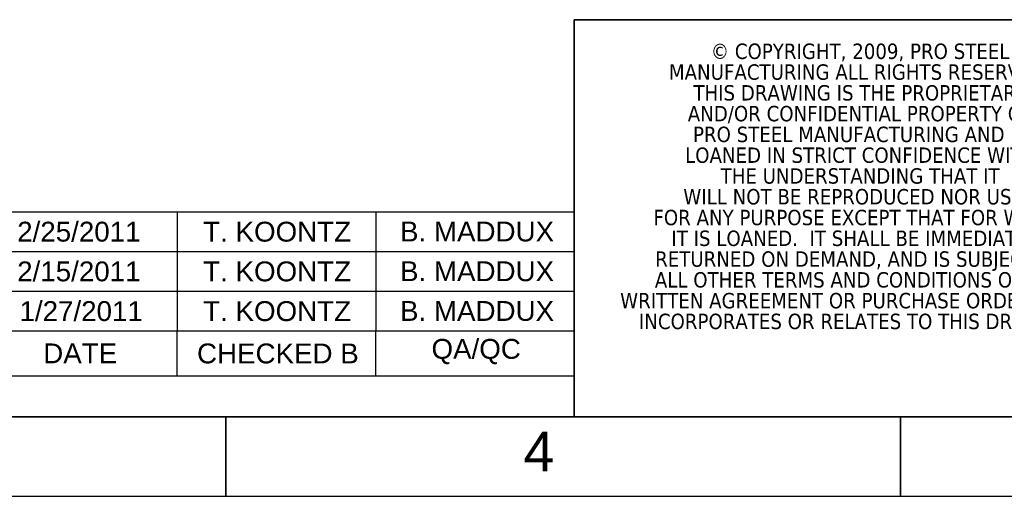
# Paper-space layout 'SHEET_1' of a CAD drawing. Header units: inches. Extents: x 4 to 540, y 12 to 340.
# Tile 49 of 118: x 251 to 350, y 12 to 60. Entities that reach past the tile are written whole.
import ezdxf
from ezdxf.enums import TextEntityAlignment as Align

# ---------------------------------------------------------------- set-up
doc = ezdxf.new("R2010")
doc.units = ezdxf.units.IN
doc.header["$LTSCALE"] = 16
doc.header["$MEASUREMENT"] = 0
doc.layers.get('0').update_dxf_attribs({"lineweight": 25})
doc.layers.get('DEFPOINTS').update_dxf_attribs({"lineweight": 25})
for name, color, linetype, lineweight in [('BORDER', 7, 'Continuous', 25), ('BORDER_TEXT', 7, 'Continuous', 25), ('Title (ANSI)', 7, 'Continuous', 50)]:
    doc.layers.add(name, color=color, linetype=linetype, lineweight=lineweight)
doc.styles.add('Current-ANSI', font='arial.ttf')
doc.styles.add('Note Text (ANSI)', font='tahoma.ttf')
doc.styles.add('Text Style148', font='tahoma.ttf')
doc.styles.add('Text Style149', font='tahoma.ttf')
doc.styles.add('Text Style153', font='arial.ttf')
doc.styles.add('Text Style190', font='tahoma.ttf', dxfattribs={"width": 0.9})
doc.styles.add('Text Style193', font='tahoma.ttf', dxfattribs={"width": 0.866606})

# ---------------------------------------------------------------- blocks, each defined once
blk = doc.blocks.new('Borders ProEnergy ANSI-D')
at = {"layer": 'BORDER', "lineweight": 35}
for p, q in [((33.25, 1.25), (0.75, 1.25)), ((17, 1.25), (17, 0.75)), ((21.25, 0.75), (21.25, 1.25))]:
    blk.add_line(p, q, dxfattribs=at)
at = {"layer": 'BORDER'}
blk.add_line((17, 0.75), (17, 1.25), dxfattribs=at)
at = {"layer": 'DEFPOINTS'}
blk.add_line((0.25, 0.75), (33.75, 0.75), dxfattribs=at)
at = {"layer": 'BORDER_TEXT', "style": 'Text Style153'}
blk.add_text('4', height=0.25, dxfattribs=at).set_placement((18.875, 0.90625))
blk = doc.blocks.new('Title Blocks PROSERVICES')
at = {"layer": 'BORDER', "lineweight": 35}
for p, q in [((5, 7.45), (-1.3056, 7.45)), ((-1.3056, 7.45), (-1.3056, 4.95)), ((-1.3056, 4.95), (5, 4.95))]:
    blk.add_line(p, q, dxfattribs=at)
at = {"layer": 'BORDER_TEXT', "insert": (0.4952, 7.2998), "char_height": 0.12, "attachment_point": 2, "line_spacing_factor": 0.808895, "style": 'Note Text (ANSI)'}
blk.add_mtext('\\fTahoma|b0|i0;\\H0.0970;© COPYRIGHT, 2009, PRO STEEL \\PMANUFACTURING ALL RIGHTS RESERVED. \\PTHIS DRAWING IS THE PROPRIETARY\\PAND/OR CONFIDENTIAL PROPERTY OF \\PPRO STEEL MANUFACTURING AND IS\\PLOANED IN STRICT CONFIDENCE WITH \\PTHE UNDERSTANDING THAT IT\\PWILL NOT BE REPRODUCED NOR USED \\PFOR ANY PURPOSE EXCEPT THAT FOR WHICH \\PIT IS LOANED.  IT SHALL BE IMMEDIATELY \\PRETURNED ON DEMAND, AND IS SUBJECT TO \\PALL OTHER TERMS AND CONDITIONS OF ANY \\PWRITTEN AGREEMENT OR PURCHASE ORDER WHICH\\PINCORPORATES OR RELATES TO THIS DRAWING.\\fTahoma|b0|i0;\\H0.0900;\\P\\fTahoma|b0|i0;\\H0.1200; ', dxfattribs=at)
at = {"layer": 'Title (ANSI)'}
for tag, p, height, style in [('CREATION_DATE_001', (6.761, 7.1322), 0.125, 'Text Style149'), ('AUTHOR_001', (5.0235, 7.1076), 0.125, 'Text Style149'), ('CHECKED_DATE_001', (6.7709, 6.7572), 0.125, 'Text Style149'), ('CHECKED_BY_001', (5.03, 6.7326), 0.125, 'Text Style149'), ('TITLE_001', (7.7689, 6.471), 0.18, 'Text Style148'), ('ENG_APPROVED_BY_001', (5.0173, 6.3576), 0.125, 'Text Style149'), ('ENG_APPROVAL_DATE_001', (6.7673, 6.3822), 0.125, 'Text Style149'), ('SUBJECT_001', (7.7586, 5.7965), 0.18, 'Text Style148'), ('PROJECT_001', (5.0323, 5.6529), 0.12, 'Note Text (ANSI)'), ('Sheet_Size_001', (7.9108, 5.285), 0.18, 'Text Style148'), ('Sheet_Revision_001', (12.4523, 5.3112), 0.125, 'Text Style149'), ('COMPANY_001', (5.0289, 5.2721), 0.12, 'Note Text (ANSI)'), ('MASS\\P0;_001', (9.6073, 4.9862), 0.12, 'Note Text (ANSI)')]:
    blk.add_attdef(tag, p, '', height=height, dxfattribs=dict(at, style=style))
for tag, p, height, style, width in [('DESCRIPTION_001', (7.7971, 6.1409), 0.18, 'Text Style190', 0.9), ('SCALE_001', (8.247, 5.0388), 0.12, 'Text Style193', 0.8666)]:
    blk.add_attdef(tag, p, '', height=height, dxfattribs=dict(at, style=style, width=width))
at = {"layer": 'Title (ANSI)', "style": 'Note Text (ANSI)'}
for tag, p in [('MFG_APPROVED_BY', (5.03, 6.1007)), ('MFG_APPROVED_DATE', (6.78, 6.1018)), ('COST_CENTER', (5.6073, 5.1398))]:
    blk.add_attdef(tag, text='', height=0.12, dxfattribs=at).set_placement(p, align=Align.TOP_LEFT)
blk.add_attdef('ML', text='', height=0.12, dxfattribs=at).set_placement((8.7685, 5.3911), align=Align.MIDDLE_CENTER)
blk = doc.blocks.new('REVISION HISTORY')
at = {"layer": 'BORDER'}
for p, q in [((9.5694, 2.5411), (19.1944, 2.5411)), ((16.6944, 2.5411), (16.6944, 1.7911)), ((17.9444, 2.5411), (17.9444, 1.7911)), ((19.1944, 2.5411), (19.1944, 1.7911)), ((9.5694, 2.2911), (19.1944, 2.2911)), ((9.5694, 2.0411), (19.1944, 2.0411)), ((9.5694, 1.7911), (19.1944, 1.7911)), ((16.6944, 1.5081), (16.6944, 1.7911)), ((17.9444, 1.5081), (17.9444, 1.7911)), ((19.1944, 1.5081), (19.1944, 1.7911)), ((9.5694, 1.5081), (19.1944, 1.5081)), ((19.1944, 1.25), (19.1944, 1.5081)), ((9.5694, 1.25), (19.1944, 1.25))]:
    blk.add_line(p, q, dxfattribs=at)
at = {"layer": 'BORDER', "char_height": 0.125, "attachment_point": 7, "style": 'Current-ANSI'}
for s, insert in [('2/25/2011', (15.6864, 2.3515)), ('T. KOONTZ', (16.8579, 2.3514)), ('B. MADDUX', (18.0976, 2.3525)), ('2/15/2011', (15.6864, 2.1015)), ('T. KOONTZ', (16.8579, 2.1014)), ('B. MADDUX', (18.0976, 2.1025)), ('1/27/2011', (15.701, 1.8515)), ('T. KOONTZ', (16.8579, 1.8514)), ('B. MADDUX', (18.0976, 1.8525)), ('DATE', (15.8505, 1.5871)), ('CHECKED B', (16.8189, 1.5849)), ('QA/QC', (18.2958, 1.5811))]:
    blk.add_mtext(s, dxfattribs=dict(at, insert=insert))

psp = doc.layouts.new('SHEET_1')

# ---------------------------------------------------------------- block references
at = {"xscale": 16, "yscale": 16, "zscale": 16}
for name, p in [('Borders ProEnergy ANSI-D', (0, 0)), ('Title Blocks PROSERVICES', (328, -59.2))]:
    psp.add_blockref(name, p, dxfattribs=at)
at = {"layer": 'BORDER', "xscale": 16, "yscale": 16, "zscale": 16}
psp.add_blockref('REVISION HISTORY', (0, 0), dxfattribs=at)

doc.saveas('drawing.dxf')
